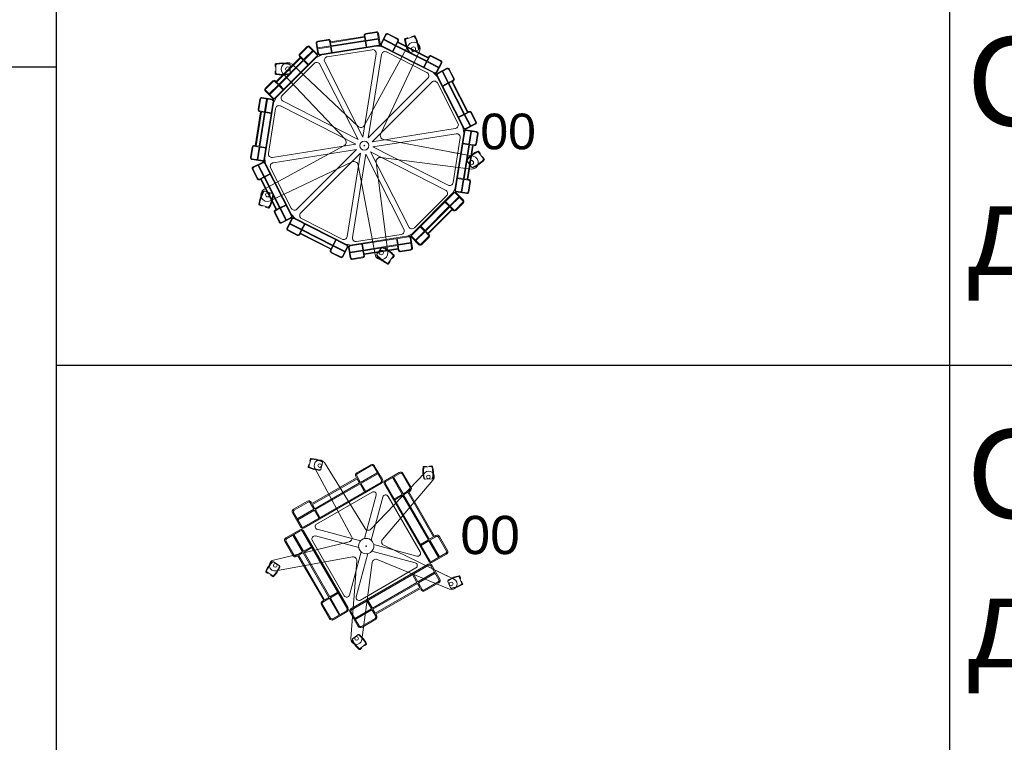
# Model space of a CAD drawing. Header units: millimetres. Extents: x -692150 to 2662533, y -92609 to 65084.
# Tile 27 of 256: x -66107 to -63351, y -53615 to -51593. Entities that reach past the tile are written whole.
import ezdxf

# ---------------------------------------------------------------- set-up
doc = ezdxf.new("R2010")
doc.units = ezdxf.units.MM
doc.layers.add('09_АР_Мебель', color=7, linetype='Continuous', lineweight=9, true_color=0x000000)
doc.layers.add('11_АР_Номер мебели', color=1, linetype='Continuous', lineweight=13, plot=False)
doc.styles.add('HVAC_AEP', font='arial.ttf')
doc.styles.get("Standard").update_dxf_attribs({"font": 'arial.ttf'})

# ---------------------------------------------------------------- blocks, each defined once
blk = doc.blocks.new('*T215')
at = {"color": 0, "linetype": 'ByBlock', "lineweight": -2, "transparency": 16777216}
for p, q in [((0, 0), (8500, 0)), ((0, 0), (0, -27939.3)), ((8500, 0), (8500, -27939.3)), ((0, -469.7), (8500, -469.7)), ((4500, -469.7), (4500, -27939.3)), ((0, -4969.7), (8500, -4969.7)), ((0, -9469.7), (8500, -9469.7)), ((0, -13269.7), (8500, -13269.7)), ((0, -16669.7), (8500, -16669.7)), ((0, -20469.7), (8500, -20469.7)), ((0, -24269.7), (8500, -24269.7)), ((0, -26370.4), (8500, -26370.4)), ((0, -27939.3), (8500, -27939.3))]:
    blk.add_line(p, q, dxfattribs=at)
at = {"color": 0, "lineweight": 15, "transparency": 16777216, "style": 'HVAC_AEP'}
for s, insert, char_height, width, attachment_point in [('{\\H0.83333x;\\C256;Готовые блоки (Барьеры, АРМ, Почтальоны)}', (4250, -234.8), 300, 8497, 5), ('{\\fCalibri|b0|i0|c204|p34;\\C256;Группа блоков 1200\\P\\PПо невозможности разместить стандартный барьер для приёма посылок, применить откидную столешницу для МГН}', (4550, -2719.7), 250, 3900, 4), ('{\\fCalibri|b0|i0|c204|p34;\\C256;Группа блоков 1400\\P\\PПо невозможности разместить стандартный барьер для приёма посылок, применить откидную столешницу для МГН}', (4550, -7219.7), 250, 3900, 4), ('{\\fCalibri|b0|i0|c204|p34;\\C256;Группа блоков \\P\\PПочта банк 1400}', (4550, -11369.7), 250, 3900, 4), ('{\\fCalibri|b0|i0|c204|p34;\\C256;Группа блоков \\P\\PПочта банк 1200}', (4550, -14969.7), 250, 3900, 4), ('{\\C256;ГРУППА МЕБЕЛИ ЦСУ (ЦЕНТР СОЦИАЛЬНЫХ УСЛУГ)\\P\\PЕсли не помещается в кабинете можно установить в клиентском зале }', (4550, -18569.7), 250, 3900, 4), ('{\\C256;ГРУППА МЕБЕЛИ ЦСУ (ЦЕНТР СОЦИАЛЬНЫХ УСЛУГ)\\P\\P\\fCalibri|b0|i0|c204|p34;Если нет места на стол 1400 ставим выноску на стол МГН 1200}', (4550, -22369.7), 250, 3900, 4), ('Группа блоков АРМ\\P^JНАЧ.ОПС^JСортировщик', (4550, -25320), 250, 3900, 4), ('{\\fCalibri|b0|i0|c204|p34;\\C256;Группа блоков \\P\\PПочтальоны}', (4550, -27154.9), 250, 3900, 4)]:
    blk.add_mtext(s, dxfattribs=dict(at, insert=insert, char_height=char_height, width=width, attachment_point=attachment_point))
blk = doc.blocks.new('*T217')
at = {"color": 0, "linetype": 'ByBlock', "lineweight": -2, "transparency": 16777216}
for p, q in [((0, 0), (6500, 0)), ((0, 0), (0, -14269.7)), ((6500, 0), (6500, -14269.7)), ((0, -469.7), (6500, -469.7)), ((2500, -469.7), (2500, -14269.7)), ((0, -1735.2), (6500, -1735.2)), ((0, -2985.2), (6500, -2985.2)), ((0, -4235.2), (6500, -4235.2)), ((0, -5485.2), (6500, -5485.2)), ((0, -6735.2), (6500, -6735.2)), ((0, -7985.2), (6500, -7985.2)), ((0, -9235.2), (6500, -9235.2)), ((0, -10335.2), (6500, -10335.2)), ((0, -11435.2), (6500, -11435.2)), ((0, -12535.2), (6500, -12535.2)), ((0, -14269.7), (6500, -14269.7))]:
    blk.add_line(p, q, dxfattribs=at)
at = {"color": 0, "lineweight": 15, "transparency": 16777216, "style": 'HVAC_AEP'}
for s, insert, char_height, width, attachment_point in [('Клиентский зал', (3250, -234.8), 300, 6497, 5), ('Стол для заполнения^Jдокументов/МГН', (2550, -1102.4), 250, 3900, 4), ('Стеллаж пристенный^J2250 х 665 х 500', (2550, -2360.2), 250, 3900, 4), ('Стеллаж пристенный^J2250 х 1000 х 500', (2550, -3610.2), 250, 3900, 4), ('Стеллаж островной^J1550 х 1000 х 1000', (2550, -4860.2), 250, 3900, 4), ('Стеллаж пристенный^Jугловой^J2250 х 1000 х 500', (2550, -6110.2), 250, 3900, 4), ('Стул для мест^Jожидания (голубой)', (2550, -7360.2), 250, 3900, 4), ('Рекламно^Jинформационный^Jстенд А3', (2550, -8610.2), 250, 3900, 4), ('Информационный^Jстенд А4', (2550, -9785.2), 250, 3900, 4), ('Стойка поворотная^Jдля ГЖП', (2550, -10885.2), 250, 3900, 4), ('Стойка поворотная^Jдля открыток', (2550, -11985.2), 250, 3900, 4), ('Банкомат', (2550, -13402.4), 250, 3900, 4)]:
    blk.add_mtext(s, dxfattribs=dict(at, insert=insert, char_height=char_height, width=width, attachment_point=attachment_point))
blk = doc.blocks.new('Стойка поворотная для ГЖП')
at = {"layer": '09_АР_Мебель', "lineweight": 0}
for p, q in [((-94.5, 290.1), (0.3, 305.1)), ((-94.2, 288.1), (0.6, 303.1)), ((-0.2, 308.1), (0.3, 305.1)), ((0.6, 303.1), (2, 294.3)), ((1.8, 308.4), (4, 294.6)), ((33.6, 318.5), (4, 313.8)), ((33.9, 316.5), (4.3, 311.8)), ((37.3, 314), (42, 284.4)), ((39.3, 314.3), (44, 284.7)), ((59.7, 311.1), (46.1, 284.4)), ((61.5, 310.2), (47.9, 283.5)), ((65.6, 311.5), (92.3, 297.9)), ((66.5, 313.3), (93.2, 299.7)), ((116.4, 298), (138.6, 305.3)), ((139.5, 307.7), (133.5, 305.7)), ((-160, 277.4), (-181.2, 256.2)), ((-158.6, 276), (-179.8, 254.8)), ((-154.4, 276), (-133.2, 254.8)), ((-153, 277.4), (-131.7, 256.2)), ((-134.5, 286.8), (-129.8, 257.2)), ((-132.5, 287.1), (-127.9, 257.5)), ((-130.4, 292.5), (-100.7, 297.2)), ((-130.4, 273.3), (-94.8, 278.9)), ((-130.1, 290.5), (-100.4, 295.2)), ((-130, 271.3), (-94.5, 276.9)), ((-124.4, 255), (39.5, 281)), ((-124.1, 253), (39.8, 279)), ((-97, 292.7), (-94.8, 278.9)), ((-95, 293.1), (-94.5, 290.1)), ((-94.5, 276.9), (-91.8, 260.2)), ((-94.2, 288.1), (-92.8, 279.2)), ((-92.8, 279.2), (2, 294.3)), ((-92.5, 277.3), (2.3, 292.3)), ((-92.5, 277.3), (-89.9, 260.5)), ((122.6, 280.2), (0.5, 57)), ((2.3, 292.3), (5, 275.5)), ((4, 294.6), (39.5, 300.2)), ((4.3, 292.6), (39.8, 298.2)), ((4.3, 292.6), (6.9, 275.8)), ((36.5, 278.5), (51.3, 276.1)), ((48.3, 277.6), (196.2, 202.3)), ((49.2, 279.4), (197.1, 204.1)), ((54.3, 295.9), (86.3, 279.6)), ((55.2, 297.7), (87.3, 281.4)), ((86.3, 279.6), (78.6, 264.4)), ((88.1, 278.7), (80.4, 263.5)), ((93.6, 293.8), (87.3, 281.4)), ((88.1, 278.7), (173.7, 235.1)), ((93.1, 288.5), (89, 280.5)), ((89, 280.5), (174.6, 236.9)), ((93.1, 288.5), (178.7, 244.9)), ((95.4, 292.9), (94, 290.3)), ((94, 290.3), (179.6, 246.7)), ((114.1, 299.4), (120.2, 301.4)), ((-250.5, 133.2), (-133.2, 250.5)), ((-249.1, 131.7), (-131.7, 249.1)), ((-181.2, 249.1), (-179.1, 247)), ((-179.8, 250.5), (-169.9, 240.6)), ((-169.9, 240.6), (-144.5, 266.1)), ((-168.5, 239.2), (-143.1, 264.7)), ((-134.1, 246.7), (-120.8, 253.5)), ((-103.6, 248.7), (21.7, 268.5)), ((-3.8, 24), (33.1, 257.1)), ((11, 21.6), (47.9, 254.7)), ((45.8, 33.9), (154.7, 263.9)), ((62.4, 262.1), (175.4, 204.5)), ((126.9, 261.5), (126.5, 261.4)), ((150.2, 267), (129.4, 260.2)), ((151.5, 269.5), (151.9, 269.6)), ((182.7, 248.4), (176.4, 236)), ((180.9, 249.4), (179.6, 246.7)), ((213.5, 236.1), (186.7, 249.8)), ((214.4, 237.9), (187.7, 251.5)), ((-249.5, 227.8), (-249.5, 221.4)), ((-247.5, 202.8), (-247.5, 226.1)), ((-247, 179.1), (-179.1, 247)), ((-245.6, 177.7), (-177.7, 245.6)), ((-239.2, 171.3), (-171.3, 239.2)), ((-237.8, 169.9), (-169.9, 237.8)), ((-230, 140.3), (-140.3, 230)), ((-209.5, 227.4), (-209.5, 227.8)), ((-207.5, 225.4), (-207.5, 203.5)), ((-18.1, 54), (-202.2, 227.5)), ((-177.7, 245.6), (-171.3, 239.2)), ((-169.9, 237.8), (-157.9, 225.8)), ((-168.5, 239.2), (-156.5, 227.2)), ((-17.2, 17.2), (-124.3, 227.4)), ((-3.8, 24), (-110.9, 234.3)), ((173.7, 235.1), (165.9, 220)), ((175.4, 234.2), (167.7, 219)), ((178.7, 244.9), (174.6, 236.9)), ((175.4, 234.2), (207.5, 217.8)), ((176.4, 236), (208.4, 219.6)), ((214.8, 232.1), (201.2, 205.4)), ((216.6, 231.2), (202.9, 204.5)), ((-249.5, 201.1), (-249.5, 207.4)), ((-227.6, 202.1), (-54, 18.1)), ((-209.5, 201.5), (-209.5, 201.1)), ((193.2, 203.8), (203.8, 193.2)), ((202.3, 196.2), (277.6, 48.3)), ((204.1, 197.1), (279.4, 49.2)), ((231.2, 216.6), (204.5, 202.9)), ((232.1, 214.8), (205.4, 201.2)), ((217.8, 207.5), (234.2, 175.4)), ((219.6, 208.4), (236, 176.4)), ((236.1, 213.5), (249.8, 186.7)), ((237.9, 214.4), (251.5, 187.7)), ((-277.4, 160), (-256.2, 181.2)), ((-276, 158.6), (-254.8, 179.8)), ((-266.1, 144.5), (-240.6, 169.9)), ((-264.7, 143.1), (-239.2, 168.5)), ((-250.5, 179.8), (-240.6, 169.9)), ((-249.1, 181.2), (-247, 179.1)), ((-245.6, 177.7), (-239.2, 171.3)), ((-239.2, 168.5), (-227.2, 156.5)), ((-237.8, 169.9), (-225.8, 157.9)), ((11, 21.6), (177.9, 188.5)), ((21.6, 11), (188.5, 177.9)), ((204.5, 175.4), (262.1, 62.4)), ((234.2, 175.4), (219, 167.7)), ((235.1, 173.7), (220, 165.9)), ((235.1, 173.7), (278.7, 88.1)), ((248.4, 182.7), (236, 176.4)), ((244.9, 178.7), (236.9, 174.6)), ((236.9, 174.6), (280.5, 89)), ((244.9, 178.7), (288.5, 93.1)), ((249.4, 180.9), (246.7, 179.6)), ((246.7, 179.6), (290.3, 94)), ((-277.4, 153), (-256.2, 131.7)), ((-276, 154.4), (-254.8, 133.2)), ((-292.5, 130.4), (-297.2, 100.7)), ((-290.5, 130.1), (-295.2, 100.4)), ((-287.1, 132.5), (-257.5, 127.9)), ((-286.8, 134.5), (-257.2, 129.8)), ((-255, 124.4), (-281, -39.5)), ((-253, 124.1), (-279, -39.8)), ((-273.3, 130.4), (-278.9, 94.8)), ((-271.3, 130), (-276.9, 94.5)), ((-246.7, 134.1), (-253.5, 120.8)), ((-24, 3.8), (-234.3, 110.9)), ((-17.2, 17.2), (-227.4, 124.3)), ((-290.1, 94.5), (-305.1, -0.3)), ((-288.1, 94.2), (-303.1, -0.6)), ((-279.2, 92.8), (-294.3, -2)), ((-293.1, 95), (-290.1, 94.5)), ((-292.7, 97), (-278.9, 94.8)), ((-277.3, 92.5), (-292.3, -2.3)), ((-288.1, 94.2), (-279.2, 92.8)), ((-277.3, 92.5), (-260.5, 89.9)), ((-276.9, 94.5), (-260.2, 91.8)), ((-248.7, 103.6), (-268.5, -21.7)), ((278.7, 88.1), (263.5, 80.4)), ((279.6, 86.3), (264.4, 78.6)), ((279.6, 86.3), (295.9, 54.3)), ((288.5, 93.1), (280.5, 89)), ((293.8, 93.6), (281.4, 87.3)), ((281.4, 87.3), (297.7, 55.2)), ((292.9, 95.4), (290.3, 94)), ((311.5, 65.6), (297.9, 92.3)), ((313.3, 66.5), (299.7, 93.2)), ((310.2, 61.5), (283.5, 47.9)), ((311.1, 59.7), (284.4, 46.1)), ((21.6, 11), (254.7, 47.9)), ((24, -3.8), (257.1, 33.1)), ((253, -124.1), (279, 39.8)), ((255, -124.4), (281, 39.5)), ((278.5, 36.5), (276.1, 51.3)), ((314, 37.3), (284.4, 42)), ((314.3, 39.3), (284.7, 44)), ((292.6, 4.3), (298.2, 39.8)), ((294.6, 4), (300.2, 39.5)), ((316.5, 33.9), (311.8, 4.3)), ((318.5, 33.6), (313.8, 4)), ((-308.1, 0.2), (-305.1, -0.3)), ((-24, 3.8), (-257.1, -33.1)), ((304.4, -30), (54.4, 17.1)), ((248.7, -103.6), (268.5, 21.7)), ((292.3, 2.3), (275.5, 5)), ((292.6, 4.3), (275.8, 6.9)), ((277.3, -92.5), (292.3, 2.3)), ((279.2, -92.8), (294.3, 2)), ((288.1, -94.2), (303.1, 0.6)), ((290.1, -94.5), (305.1, 0.3)), ((303.1, 0.6), (294.3, 2)), ((308.4, 1.8), (294.6, 4)), ((308.1, -0.2), (305.1, 0.3)), ((-318.5, -33.6), (-313.8, -4)), ((-316.5, -33.9), (-311.8, -4.3)), ((-308.4, -1.8), (-294.6, -4)), ((-303.1, -0.6), (-294.3, -2)), ((-294.6, -4), (-300.2, -39.5)), ((-292.6, -4.3), (-298.2, -39.8)), ((-292.6, -4.3), (-275.8, -6.9)), ((-292.3, -2.3), (-275.5, -5)), ((-57, -0.5), (-280, -122.4)), ((-21.6, -11), (-254.7, -47.9)), ((-21.6, -11), (-188.5, -177.9)), ((-11, -21.6), (-177.9, -188.5)), ((-11, -21.6), (-47.9, -254.7)), ((3.8, -24), (-33.1, -257.1)), ((3.8, -24), (110.9, -234.3)), ((17.2, -17.2), (227.4, -124.3)), ((17.2, -17.2), (124.3, -227.4)), ((24, -3.8), (234.3, -110.9)), ((242.3, -18.3), (304.4, -30)), ((319.4, -18.6), (333.1, -37.4)), ((320, -16), (323.8, -21.2)), ((-314.3, -39.3), (-284.7, -44)), ((-314, -37.3), (-284.4, -42)), ((-311.1, -59.7), (-284.4, -46.1)), ((-310.2, -61.5), (-283.5, -47.9)), ((-295.9, -54.3), (-279.6, -86.3)), ((-279.4, -49.2), (-204.1, -197.1)), ((-278.5, -36.5), (-276.1, -51.3)), ((-277.6, -48.3), (-202.3, -196.2)), ((-263.7, -154.5), (-33.9, -45.8)), ((-17.1, -54.4), (30, -304.4)), ((65.5, -298.8), (33.1, -46.4)), ((46.4, -33.1), (298.8, -65.5)), ((300.3, -60.3), (287.5, -42.7)), ((287.9, -39.9), (287.7, -39.5)), ((335.7, -37.6), (332, -32.5)), ((-313.3, -66.5), (-299.7, -93.2)), ((-311.5, -65.6), (-297.9, -92.3)), ((-297.7, -55.2), (-281.4, -87.3)), ((-279.6, -86.3), (-264.4, -78.6)), ((-278.7, -88.1), (-263.5, -80.4)), ((-262.1, -62.4), (-204.5, -175.4)), ((303.1, -60.8), (303.4, -61.1)), ((-293.8, -93.6), (-281.4, -87.3)), ((-292.9, -95.4), (-290.3, -94)), ((-290.3, -94), (-246.7, -179.6)), ((-288.5, -93.1), (-280.5, -89)), ((-288.5, -93.1), (-244.9, -178.7)), ((-280.5, -89), (-236.9, -174.6)), ((-278.7, -88.1), (-235.1, -173.7)), ((276.9, -94.5), (260.2, -91.8)), ((277.3, -92.5), (260.5, -89.9)), ((271.3, -130), (276.9, -94.5)), ((273.3, -130.4), (278.9, -94.8)), ((292.7, -97), (278.9, -94.8)), ((288.1, -94.2), (279.2, -92.8)), ((293.1, -95), (290.1, -94.5)), ((290.5, -130.1), (295.2, -100.4)), ((292.5, -130.4), (297.2, -100.7)), ((-281, -129), (-281.4, -128.9)), ((-278.4, -127.7), (-257.7, -134.5)), ((-256.4, -137), (-256, -137.1)), ((131.7, -249.1), (249.1, -131.7)), ((133.2, -250.5), (250.5, -133.2)), ((246.7, -134.1), (253.5, -120.8)), ((276, -154.4), (254.8, -133.2)), ((277.4, -153), (256.2, -131.7)), ((286.8, -134.5), (257.2, -129.8)), ((287.1, -132.5), (257.5, -127.9)), ((140.3, -230), (230, -140.3)), ((237.8, -169.9), (225.8, -157.9)), ((239.2, -168.5), (227.2, -156.5)), ((239.2, -168.5), (264.7, -143.1)), ((240.6, -169.9), (266.1, -144.5)), ((276, -158.6), (254.8, -179.8)), ((277.4, -160), (256.2, -181.2)), ((-293.7, -166.9), (-287.7, -168.9)), ((-269.3, -172.7), (-291.5, -165.5)), ((-268.3, -175.1), (-274.4, -173.2)), ((-237.9, -214.4), (-251.5, -187.7)), ((-236.1, -213.5), (-249.8, -186.7)), ((-249.4, -180.9), (-246.7, -179.6)), ((-248.4, -182.7), (-236, -176.4)), ((-244.9, -178.7), (-236.9, -174.6)), ((-236, -176.4), (-219.6, -208.4)), ((-235.1, -173.7), (-220, -165.9)), ((-234.2, -175.4), (-219, -167.7)), ((-234.2, -175.4), (-217.8, -207.5)), ((169.9, -237.8), (237.8, -169.9)), ((171.3, -239.2), (239.2, -171.3)), ((177.7, -245.6), (245.6, -177.7)), ((179.1, -247), (247, -179.1)), ((245.6, -177.7), (239.2, -171.3)), ((250.5, -179.8), (240.6, -169.9)), ((249.1, -181.2), (247, -179.1)), ((-232.1, -214.8), (-205.4, -201.2)), ((-231.2, -216.6), (-204.5, -202.9)), ((-216.6, -231.2), (-202.9, -204.5)), ((-214.8, -232.1), (-201.2, -205.4)), ((-208.4, -219.6), (-176.4, -236)), ((-207.5, -217.8), (-175.4, -234.2)), ((-203.8, -193.2), (-193.2, -203.8)), ((-197.1, -204.1), (-49.2, -279.4)), ((-196.2, -202.3), (-48.3, -277.6)), ((-175.4, -204.5), (-62.4, -262.1)), ((-175.4, -234.2), (-167.7, -219)), ((-173.7, -235.1), (-165.9, -220)), ((-214.4, -237.9), (-187.7, -251.5)), ((-213.5, -236.1), (-186.7, -249.8)), ((-182.7, -248.4), (-176.4, -236)), ((-180.9, -249.4), (-179.6, -246.7)), ((-179.6, -246.7), (-94, -290.3)), ((-178.7, -244.9), (-174.6, -236.9)), ((-178.7, -244.9), (-93.1, -288.5)), ((-174.6, -236.9), (-89, -280.5)), ((-173.7, -235.1), (-88.1, -278.7)), ((134.1, -246.7), (120.8, -253.5)), ((143.1, -264.7), (168.5, -239.2)), ((144.5, -266.1), (169.9, -240.6)), ((168.5, -239.2), (156.5, -227.2)), ((169.9, -237.8), (157.9, -225.8)), ((179.8, -250.5), (169.9, -240.6)), ((177.7, -245.6), (171.3, -239.2)), ((181.2, -249.1), (179.1, -247)), ((-88.1, -278.7), (-80.4, -263.5)), ((-86.3, -279.6), (-78.6, -264.4)), ((124.1, -253), (-39.8, -279)), ((124.4, -255), (-39.5, -281)), ((103.6, -248.7), (-21.7, -268.5)), ((-2.3, -292.3), (-5, -275.5)), ((92.5, -277.3), (89.9, -260.5)), ((94.5, -276.9), (91.8, -260.2)), ((130, -271.3), (94.5, -276.9)), ((130.4, -273.3), (94.8, -278.9)), ((132.5, -287.1), (127.9, -257.5)), ((134.5, -286.8), (129.8, -257.2)), ((153, -277.4), (131.7, -256.2)), ((154.4, -276), (133.2, -254.8)), ((158.6, -276), (179.8, -254.8)), ((160, -277.4), (181.2, -256.2)), ((-95.4, -292.9), (-94, -290.3)), ((-93.6, -293.8), (-87.3, -281.4)), ((-66.5, -313.3), (-93.2, -299.7)), ((-93.1, -288.5), (-89, -280.5)), ((-65.6, -311.5), (-92.3, -297.9)), ((-87.3, -281.4), (-55.2, -297.7)), ((-86.3, -279.6), (-54.3, -295.9)), ((-61.5, -310.2), (-47.9, -283.5)), ((-59.7, -311.1), (-46.1, -284.4)), ((-36.5, -278.5), (-51.3, -276.1)), ((-39.3, -314.3), (-44, -284.7)), ((-37.3, -314), (-42, -284.4)), ((-4.3, -292.6), (-39.8, -298.2)), ((-4, -294.6), (-39.5, -300.2)), ((-4.3, -292.6), (-6.9, -275.8)), ((-1.8, -308.4), (-4, -294.6)), ((92.5, -277.3), (-2.3, -292.3)), ((92.8, -279.2), (-2, -294.3)), ((-0.6, -303.1), (-2, -294.3)), ((94.2, -288.1), (-0.6, -303.1)), ((94.5, -290.1), (-0.3, -305.1)), ((35.4, -304.3), (48.2, -286.6)), ((51.1, -286.1), (51.3, -285.8)), ((94.2, -288.1), (92.8, -279.2)), ((95, -293.1), (94.5, -290.1)), ((97, -292.7), (94.8, -278.9)), ((130.1, -290.5), (100.4, -295.2)), ((130.4, -292.5), (100.7, -297.2)), ((-33.9, -316.5), (-4.3, -311.8)), ((-33.6, -318.5), (-4, -313.8)), ((0.2, -308.1), (-0.3, -305.1)), ((35.8, -307.1), (35.6, -307.4)), ((81, -309.5), (67.3, -328.4)), ((68, -330.9), (71.7, -325.8)), ((83.7, -309.3), (79.9, -314.5))]:
    blk.add_line(p, q, dxfattribs=at)
for centre, radius in [((137.7, 270.3), 6), ((-214.5, 214.4), 6), ((0, 0), 12.8), ((0, 0), 12.8), ((0, 0), 1), ((299.6, -47.4), 6), ((-270.2, -137.7), 6), ((47.5, -299.6), 6)]:
    blk.add_circle(centre, radius, dxfattribs=at)
for centre, radius, start, end in [((4.7, 308.9), 5, 99, 189), ((4.7, 308.9), 3, 99, 189), ((34.4, 313.6), 5, 9, 99), ((34.4, 313.6), 3, 9, 99), ((64.2, 308.8), 5, 63, 153), ((64.2, 308.8), 3, 63, 153), ((134.1, 303.8), 2, 108, 198), ((139.2, 303.4), 2, 27.4942, 108), ((140.2, 305.8), 2, 28.4757, 108), ((53.1, 258.6), 99, 6.1011, 27.4942), ((53.1, 258.6), 101, 7.5243, 28.4757), ((-156.5, 273.9), 5, 45, 135), ((-156.5, 273.9), 3, 45, 135), ((-129.6, 287.6), 5, 99, 189), ((-129.6, 287.6), 3, 99, 189), ((-100, 292.3), 5, 9, 99), ((-100, 292.3), 3, 9, 99), ((39.1, 283.9), 3, 279, 9), ((39.1, 283.9), 5, 279, 9), ((50.6, 282.1), 5, 153, 243), ((50.6, 282.1), 3, 153, 243), ((90.9, 295.2), 3, 333, 63), ((90.9, 295.2), 5, 333, 63), ((114.8, 297.5), 2, 108, 187.5243), ((212.9, 310.5), 101, 187.5243, 208.4757), ((117, 296.1), 2, 108, 188.5058), ((212.9, 310.5), 99, 188.5058, 209.8989), ((120.8, 299.5), 2, 18, 108), ((138.4, 271.6), 18, 334.6681, 151.3319), ((-177.7, 252.7), 5, 135, 225), ((-177.7, 252.7), 3, 135, 225), ((-135.3, 252.7), 3, 315, 45), ((-135.3, 252.7), 5, 315, 45), ((-124.9, 258), 5, 189, 279), ((-124.9, 258), 3, 189, 279), ((-102, 238.8), 10, 99, 207), ((23.2, 258.6), 10, 351, 99), ((57.8, 253.2), 10, 63, 171), ((125.9, 263.3), 2, 208.4757, 288), ((128.8, 262.1), 2, 209.8989, 288), ((149.6, 268.9), 2, 288, 6.1011), ((151.3, 271.5), 2, 288, 7.5243), ((185.4, 247.1), 5, 63, 153), ((185.4, 247.1), 3, 63, 153), ((-247.5, 227.8), 2, 100.4757, 180), ((-247.5, 221.4), 2, 180, 270), ((-229.5, 130.4), 101, 79.5243, 100.4757), ((-245.5, 226.1), 2, 99.4942, 180), ((-229.5, 130.4), 99, 78.1011, 99.4942), ((-214.5, 214.4), 18, 46.6883, 223.3319), ((-211.5, 227.8), 2, 360, 79.5243), ((-209.5, 225.4), 2, 360, 78.1011), ((-133.2, 222.9), 10, 27, 135), ((212.1, 233.5), 3, 333, 63), ((212.1, 233.5), 5, 333, 63), ((-247.5, 207.4), 2, 90, 180), ((-247.5, 201.1), 2, 180, 259.5243), ((-229.5, 298.4), 101, 259.5243, 280.4757), ((-245.5, 202.8), 2, 180, 260.5058), ((-229.5, 298.4), 99, 260.5058, 281.8989), ((-211.5, 201.1), 2, 280.4757, 360), ((-209.5, 203.5), 2, 281.8989, 360), ((170.8, 195.6), 10, 315, 63), ((198.5, 206.7), 5, 243, 333), ((198.5, 206.7), 3, 243, 333), ((206.7, 198.5), 5, 117, 207), ((206.7, 198.5), 3, 117, 207), ((233.5, 212.1), 5, 27, 117), ((233.5, 212.1), 3, 27, 117), ((-252.7, 177.7), 5, 45, 135), ((-252.7, 177.7), 3, 45, 135), ((195.6, 170.8), 10, 27, 135), ((247.1, 185.4), 3, 297, 27), ((247.1, 185.4), 5, 297, 27), ((-273.9, 156.5), 5, 135, 225), ((-273.9, 156.5), 3, 135, 225), ((-222.9, 133.2), 10, 135, 243), ((-287.6, 129.6), 5, 81, 171), ((-287.6, 129.6), 3, 81, 171), ((-258, 124.9), 3, 351, 81), ((-258, 124.9), 5, 351, 81), ((-252.7, 135.3), 5, 225, 315), ((-252.7, 135.3), 3, 225, 315), ((-238.8, 102), 10, 63, 171), ((-292.3, 100), 5, 171, 261), ((-292.3, 100), 3, 171, 261), ((295.2, 90.9), 5, 27, 117), ((295.2, 90.9), 3, 27, 117), ((-9.9, 62.7), 11.9, 226.6681, 331.3319), ((253.2, 57.8), 10, 279, 27), ((308.8, 64.2), 3, 297, 27), ((308.8, 64.2), 5, 297, 27), ((56.6, 28.8), 11.9, 154.6681, 259.3319), ((258.6, 23.2), 10, 351, 99), ((282.1, 50.6), 5, 207, 297), ((283.9, 39.1), 5, 81, 171), ((282.1, 50.6), 3, 207, 297), ((283.9, 39.1), 3, 81, 171), ((313.6, 34.4), 3, 351, 81), ((313.6, 34.4), 5, 351, 81), ((-308.9, -4.7), 5, 81, 171), ((-62.7, 9.9), 11.9, 298.6499, 43.3319), ((308.9, 4.7), 5, 261, 351), ((308.9, 4.7), 3, 261, 351), ((-308.9, -4.7), 3, 81, 171), ((-258.6, -23.2), 10, 171, 279), ((361.1, -106.5), 99, 116.5058, 137.8989), ((361.1, -106.5), 101, 115.5243, 136.4757), ((317.8, -19.7), 2, 36, 116.5058), ((318.4, -17.2), 2, 36, 115.5243), ((322.2, -22.3), 2, 306, 36), ((-313.6, -34.4), 5, 171, 261), ((-313.6, -34.4), 3, 171, 261), ((-283.9, -39.1), 5, 261, 351), ((-283.9, -39.1), 3, 261, 351), ((-282.1, -50.6), 5, 27, 117), ((-282.1, -50.6), 3, 27, 117), ((-253.2, -57.8), 10, 99, 207), ((-28.8, -56.6), 11.9, 10.6681, 115.3101), ((44.9, -44.9), 11.9, 82.6681, 187.3319), ((289.1, -41.5), 2, 137.8989, 216), ((289.3, -38.4), 2, 136.4757, 216), ((301.1, -47.7), 18, 262.6681, 79.3319), ((262.3, 29.4), 99, 294.1011, 315.4942), ((262.3, 29.4), 101, 295.5243, 316.4757), ((330.4, -33.7), 2, 36, 126), ((331.5, -38.6), 2, 315.4942, 36), ((334.1, -38.8), 2, 316.4757, 36), ((-308.8, -64.2), 5, 117, 207), ((-308.8, -64.2), 3, 117, 207), ((301.9, -59.2), 2, 216, 294.1011), ((305, -60), 2, 216, 295.5243), ((-295.2, -90.9), 5, 207, 297), ((-295.2, -90.9), 3, 207, 297), ((238.8, -102), 10, 243, 351), ((292.3, -100), 3, 351, 81), ((292.3, -100), 5, 351, 81), ((-195, -178), 101, 151.5243, 172.4757), ((-195, -178), 99, 150.1011, 171.4942), ((-271.4, -138.2), 18, 118.6499, 295.3101), ((-282, -130.8), 2, 72, 151.5243), ((-279.1, -129.6), 2, 72, 150.1011), ((-354.7, -126), 99, 332.5058, 353.8989), ((-258.3, -136.4), 2, 353.8989, 72), ((-256.6, -139), 2, 352.4757, 72), ((222.9, -133.2), 10, 315, 63), ((252.7, -135.3), 5, 45, 135), ((252.7, -135.3), 3, 45, 135), ((258, -124.9), 5, 171, 261), ((258, -124.9), 3, 171, 261), ((287.6, -129.6), 5, 261, 351), ((287.6, -129.6), 3, 261, 351), ((-293.1, -165), 2, 172.4757, 252), ((-290.9, -163.6), 2, 171.4942, 252), ((-354.7, -126), 101, 331.5243, 352.4757), ((273.9, -156.5), 3, 315, 45), ((273.9, -156.5), 5, 315, 45), ((-287.1, -167), 2, 252, 342), ((-273.8, -171.3), 2, 162, 252), ((-268.7, -170.8), 2, 252, 332.5058), ((-267.7, -173.2), 2, 252, 331.5243), ((-247.1, -185.4), 5, 117, 207), ((-247.1, -185.4), 3, 117, 207), ((-195.6, -170.8), 10, 207, 315), ((-170.8, -195.6), 10, 135, 243), ((252.7, -177.7), 5, 225, 315), ((252.7, -177.7), 3, 225, 315), ((-233.5, -212.1), 5, 207, 297), ((-233.5, -212.1), 3, 207, 297), ((-206.7, -198.5), 3, 297, 27), ((-206.7, -198.5), 5, 297, 27), ((-198.5, -206.7), 5, 63, 153), ((-198.5, -206.7), 3, 63, 153), ((-212.1, -233.5), 5, 153, 243), ((-212.1, -233.5), 3, 153, 243), ((102, -238.8), 10, 279, 27), ((133.2, -222.9), 10, 207, 315), ((-185.4, -247.1), 5, 243, 333), ((-185.4, -247.1), 3, 243, 333), ((-57.8, -253.2), 10, 243, 351), ((-23.2, -258.6), 10, 171, 279), ((124.9, -258), 5, 9, 99), ((124.9, -258), 3, 9, 99), ((135.3, -252.7), 5, 135, 225), ((135.3, -252.7), 3, 135, 225), ((177.7, -252.7), 3, 315, 45), ((177.7, -252.7), 5, 315, 45), ((-90.9, -295.2), 5, 153, 243), ((-90.9, -295.2), 3, 153, 243), ((-50.6, -282.1), 3, 333, 63), ((-50.6, -282.1), 5, 333, 63), ((-39.1, -283.9), 5, 99, 189), ((-39.1, -283.9), 3, 99, 189), ((47.7, -301.1), 18, 190.6681, 7.3319), ((49.9, -287.8), 2, 65.8989, 144), ((10.3, -376.3), 99, 44.5058, 65.8989), ((52.9, -287), 2, 64.4757, 144), ((10.3, -376.3), 101, 43.5243, 64.4757), ((100, -292.3), 5, 189, 279), ((100, -292.3), 3, 189, 279), ((129.6, -287.6), 3, 279, 9), ((129.6, -287.6), 5, 279, 9), ((156.5, -273.9), 5, 225, 315), ((156.5, -273.9), 3, 225, 315), ((-64.2, -308.8), 5, 243, 333), ((-64.2, -308.8), 3, 243, 333), ((-34.4, -313.6), 5, 189, 279), ((-34.4, -313.6), 3, 189, 279), ((-4.7, -308.9), 3, 279, 9), ((-4.7, -308.9), 5, 279, 9), ((37, -305.5), 2, 144, 222.1011), ((37.2, -308.6), 2, 144, 223.5243), ((109, -240.4), 99, 222.1011, 243.4942), ((109, -240.4), 101, 223.5243, 244.4757), ((65.7, -327.2), 2, 243.4942, 324), ((70.1, -324.6), 2, 324, 54), ((78.3, -313.3), 2, 234, 324), ((79.4, -308.3), 2, 324, 44.5058), ((82, -308.2), 2, 324, 43.5243), ((66.3, -329.8), 2, 244.4757, 324)]:
    blk.add_arc(centre, radius, start, end, dxfattribs=at)
blk.add_point((0, 0), dxfattribs=at)
at = {"flags": 1}
for tag, p in [('КОД_ОБОРУДОВАНИЯ', (213.3, 358.4)), ('ДОП_ИНФОРМАЦИЯ', (213.3, 306.2)), ('ДОГОВОР', (300, 250))]:
    blk.add_attdef(tag, p, '', height=25, dxfattribs=at)
at = {"layer": '11_АР_Номер мебели', "flags": 4}
blk.add_attdef('Номер', (324.8, -10.3), '', height=100, dxfattribs=at)
blk = doc.blocks.new('Стойка поворотная для открыток')
at = {"layer": '09_АР_Мебель', "lineweight": 0}
for p, q in [((-151.2, 207), (-149.8, 212)), ((-149.3, 207.9), (-144.4, 226)), ((-145.6, 227.7), (-146.9, 222.8)), ((-113.7, 217.1), (-118.2, 200.2)), ((-114.8, 219.1), (-114.7, 219.4)), ((-2.8, 45.5), (-109.1, 217.7)), ((11.7, 212.2), (-24.7, 191.2)), ((13.1, 209.8), (-23.3, 188.8)), ((18.8, 208.2), (39.8, 171.9)), ((21.2, 209.6), (42.2, 173.3)), ((150.2, 207.7), (155.3, 208)), ((151.6, 206.2), (170.3, 207.2)), ((171.5, 208.9), (166.5, 208.6)), ((-134, 203.3), (-38, 25.2)), ((-120.2, 199.1), (-120.3, 198.8)), ((-27.3, 181.6), (-25.2, 178)), ((-24.8, 183), (-15, 166.1)), ((-15, 166.1), (28.6, 191.3)), ((-13.6, 163.6), (30, 188.8)), ((152.8, 191.2), (12.2, 43.9)), ((86.4, 192.2), (50.1, 171.2)), ((87.8, 189.7), (51.5, 168.7)), ((96.1, 136.3), (70.9, 179.9)), ((93.6, 188.2), (114.6, 151.8)), ((96, 189.6), (117, 153.2)), ((-163, 49.9), (38.3, 166.1)), ((-161.6, 47.5), (39.7, 163.7)), ((-141.6, 110.8), (-25.2, 178)), ((-140.2, 108.4), (-23.8, 175.6)), ((-133.9, 97.5), (-17.5, 164.7)), ((-132.5, 95), (-16.1, 162.2)), ((-23.8, 175.6), (-17.5, 164.7)), ((-16.1, 162.2), (-4.2, 141.6)), ((-13.6, 163.6), (-1.7, 143)), ((42.4, 16.7), (174.2, 171.9)), ((42.9, 167.9), (46.8, 166.9)), ((163.7, -39.7), (47.5, 161.6)), ((166.1, -38.3), (49.9, 163)), ((93.6, 134.9), (68.4, 178.5)), ((152.2, 175.8), (151.9, 175.8)), ((171.3, 175.2), (153.9, 174.3)), ((172.9, 176.9), (173.2, 176.9)), ((-129.6, 57.3), (15.2, 140.9)), ((26.2, 132.5), (-4.1, 19.6)), ((140.9, -15.2), (57.3, 129.6)), ((93.6, 134.9), (73, 123)), ((95, 132.5), (74.4, 120.6)), ((162.2, 16.1), (95, 132.5)), ((113, 146.1), (96.1, 136.3)), ((108.4, 140.2), (97.5, 133.9)), ((164.7, 17.5), (97.5, 133.9)), ((175.6, 23.8), (108.4, 140.2)), ((114.4, 143.7), (110.8, 141.6)), ((178, 25.2), (110.8, 141.6)), ((-189.6, 96), (-153.2, 117)), ((-188.2, 93.6), (-151.8, 114.6)), ((-146.1, 113), (-136.3, 96.1)), ((-143.7, 114.4), (-141.6, 110.8)), ((-140.2, 108.4), (-133.9, 97.5)), ((13.3, 14.9), (43.6, 127.8)), ((-192.2, 86.4), (-171.2, 50.1)), ((-189.7, 87.8), (-168.7, 51.5)), ((-179.9, 70.9), (-136.3, 96.1)), ((-178.5, 68.4), (-134.9, 93.6)), ((-134.9, 93.6), (-123, 73)), ((-132.5, 95), (-120.6, 74.4)), ((-209.6, 21.2), (-173.3, 42.2)), ((-208.2, 18.8), (-171.9, 39.8)), ((-166.1, -15), (-191.3, 28.6)), ((-163.6, -13.6), (-188.8, 30)), ((-166.9, 46.8), (-167.9, 42.9)), ((-49.9, -163), (-166.1, 38.3)), ((-47.5, -161.6), (-163.7, 39.7)), ((-19.6, -4.1), (-132.5, 26.2)), ((-127.8, 43.6), (-14.9, 13.3)), ((181.6, 27.3), (178, 25.2)), ((-44.2, 11.4), (-241.7, -36.6)), ((-212.2, 11.7), (-191.2, -24.7)), ((-209.8, 13.1), (-188.8, -23.3)), ((-57.3, -129.6), (-140.9, 15.2)), ((19.6, 4.1), (132.5, -26.2)), ((229, -86.2), (45.6, 2)), ((162.2, 16.1), (141.6, 4.2)), ((163.6, 13.6), (143, 1.7)), ((188.8, -30), (163.6, 13.6)), ((175.6, 23.8), (164.7, 17.5)), ((183, 24.8), (166.1, 15)), ((191.3, -28.6), (166.1, 15)), ((209.8, -13.1), (188.8, 23.3)), ((212.2, -11.7), (191.2, 24.7)), ((-183, -24.8), (-166.1, -15)), ((-181.6, -27.3), (-178, -25.2)), ((-110.8, -141.6), (-178, -25.2)), ((-175.6, -23.8), (-164.7, -17.5)), ((-108.4, -140.2), (-175.6, -23.8)), ((-97.5, -133.9), (-164.7, -17.5)), ((-163.6, -13.6), (-143, -1.7)), ((-162.2, -16.1), (-141.6, -4.2)), ((-95, -132.5), (-162.2, -16.1)), ((-13.3, -14.9), (-43.6, -127.8)), ((-26.2, -132.5), (4.1, -19.6)), ((127.8, -43.6), (14.9, -13.3)), ((208.2, -18.8), (171.9, -39.8)), ((209.6, -21.2), (173.3, -42.2)), ((-243.8, -41.5), (-244.1, -41.3)), ((-241.6, -41), (-227, -50.5)), ((-235.8, -64.8), (-35.7, -28.4)), ((-24.5, -38.5), (-39.8, -241.4)), ((-39.7, -163.7), (161.6, -47.5)), ((-38.3, -166.1), (163, -49.9)), ((-11.2, -244.4), (15.9, -42.7)), ((29, -35.2), (217.3, -112.5)), ((167.9, -42.9), (166.9, -46.8)), ((192.2, -86.4), (171.2, -50.1)), ((-261.5, -68.1), (-257.3, -70.9)), ((-243.9, -77.7), (-259.5, -67.5)), ((-243.6, -79.8), (-247.9, -77)), ((-226.5, -52.8), (-226.2, -52.9)), ((-15.2, -140.9), (129.6, -57.3)), ((132.5, -95), (120.6, -74.4)), ((134.9, -93.6), (123, -73)), ((134.9, -93.6), (178.5, -68.4)), ((136.3, -96.1), (179.9, -70.9)), ((189.7, -87.8), (168.7, -51.5)), ((183.4, -64.3), (232.6, -87.9)), ((16.1, -162.2), (132.5, -95)), ((17.5, -164.7), (133.9, -97.5)), ((140.2, -108.4), (133.9, -97.5)), ((146.1, -113), (136.3, -96.1)), ((188.2, -93.6), (151.8, -114.6)), ((189.6, -96), (153.2, -117)), ((219.6, -108.8), (213.3, -92.5)), ((214.2, -90.4), (214.1, -90.1)), ((243, -80.5), (249.7, -97.9)), ((244, -78.7), (245.8, -83.4)), ((251.6, -98.6), (249.8, -93.9)), ((-95, -132.5), (-74.4, -120.6)), ((-93.6, -134.9), (-73, -123)), ((23.8, -175.6), (140.2, -108.4)), ((25.2, -178), (141.6, -110.8)), ((143.7, -114.4), (141.6, -110.8)), ((221.7, -109.8), (221.8, -110.1)), ((-96, -189.6), (-117, -153.2)), ((-93.6, -188.2), (-114.6, -151.8)), ((-114.4, -143.7), (-110.8, -141.6)), ((-113, -146.1), (-96.1, -136.3)), ((-108.4, -140.2), (-97.5, -133.9)), ((-70.9, -179.9), (-96.1, -136.3)), ((-68.4, -178.5), (-93.6, -134.9)), ((13.6, -163.6), (1.7, -143)), ((16.1, -162.2), (4.2, -141.6)), ((-87.8, -189.7), (-51.5, -168.7)), ((-86.4, -192.2), (-50.1, -171.2)), ((-46.8, -166.9), (-42.9, -167.9)), ((-21.2, -209.6), (-42.2, -173.3)), ((-18.8, -208.2), (-39.8, -171.9)), ((-30, -188.8), (13.6, -163.6)), ((-28.6, -191.3), (15, -166.1)), ((24.8, -183), (15, -166.1)), ((23.8, -175.6), (17.5, -164.7)), ((27.3, -181.6), (25.2, -178)), ((-13.1, -209.8), (23.3, -188.8)), ((-11.7, -212.2), (24.7, -191.2)), ((-35.9, -244.7), (-36.1, -244.9)), ((-35.6, -242.5), (-22.1, -231.5)), ((-19.8, -231.7), (-19.5, -231.5)), ((-1.5, -256), (-16, -267.7)), ((0.6, -256.4), (-3.4, -259.6)), ((-16, -269.8), (-12.1, -266.6))]:
    blk.add_line(p, q, dxfattribs=at)
for centre, radius in [((-121.4, 210.1), 4.8), ((162.3, 180.3), 4.8), ((0, 0), 20), ((0, 0), 0.8), ((-237.3, -50.5), 4.8), ((221.7, -98.7), 4.8), ((-25.3, -241.3), 4.8)]:
    blk.add_circle(centre, radius, dxfattribs=at)
for centre, radius, start, end in [((-149.6, 206.6), 1.6, 165, 244.5243), ((-148.3, 211.5), 1.6, 75, 165), ((-147.7, 207.5), 1.6, 165, 245.5058), ((-115.5, 278.1), 79.2, 245.5058, 266.8989), ((-145.4, 222.4), 1.6, 165, 255), ((-144.1, 227.3), 1.6, 85.4757, 165), ((-142.9, 225.6), 1.6, 84.4942, 165), ((-150.3, 148.3), 80.8, 64.5243, 85.4757), ((-150.3, 148.3), 79.2, 63.1011, 84.4942), ((-121.4, 210.1), 14.4, 31.6883, 208.3319), ((-116.3, 219.8), 1.6, 345, 64.5243), ((-115.2, 217.5), 1.6, 345, 63.1011), ((15.2, 206.1), 7, 30, 120), ((15.2, 206.1), 4.2, 30, 120), ((228.8, 195.8), 80.8, 172.5243, 193.4757), ((150.3, 206.1), 1.6, 93, 172.5243), ((151.7, 204.6), 1.6, 93, 173.5058), ((155.4, 206.4), 1.6, 3, 93), ((166.5, 207), 1.6, 93, 183), ((170.4, 205.6), 1.6, 12.4942, 93), ((171.6, 207.3), 1.6, 13.4757, 93), ((94.6, 188.8), 79.2, 351.1011, 12.4942), ((94.6, 188.8), 80.8, 352.5243, 13.4757), ((-115.5, 278.1), 80.8, 244.5243, 265.4757), ((-121.8, 199.2), 1.6, 265.4757, 345), ((-119.7, 200.6), 1.6, 266.8989, 345), ((-21.2, 185.1), 7, 120, 210), ((-21.2, 185.1), 4.2, 120, 210), ((89.9, 186.1), 7, 30, 120), ((89.9, 186.1), 4.2, 30, 120), ((228.8, 195.8), 79.2, 173.5058, 194.8989), ((163.2, 181.2), 14.4, 319.6681, 136.3319), ((36.2, 169.8), 4.2, 300, 30), ((36.2, 169.8), 7, 300, 30), ((53.6, 165.1), 7, 120, 210), ((53.6, 165.1), 4.2, 120, 210), ((151.8, 177.4), 1.6, 193.4757, 273), ((153.8, 175.9), 1.6, 194.8989, 273), ((171.3, 176.8), 1.6, 273, 351.1011), ((173.1, 178.5), 1.6, 273, 352.5243), ((18.9, 134.4), 7.5, 345, 120), ((50.8, 125.9), 7.5, 30, 165), ((110.9, 149.7), 4.2, 300, 30), ((110.9, 149.7), 7, 300, 30), ((-149.7, 110.9), 7, 30, 120), ((-149.7, 110.9), 4.2, 30, 120), ((-186.1, 89.9), 7, 120, 210), ((-186.1, 89.9), 4.2, 120, 210), ((-165.1, 53.6), 4.2, 210, 300), ((-125.9, 50.8), 7.5, 120, 255), ((-169.8, 36.2), 7, 30, 120), ((-169.8, 36.2), 4.2, 30, 120), ((-165.1, 53.6), 7, 210, 300), ((-134.4, 18.9), 7.5, 75, 210), ((5.3, 50.5), 9.55, 211.6681, 316.3319), ((185.1, 21.2), 7, 30, 120), ((-206.1, 15.2), 7, 120, 210), ((-206.1, 15.2), 4.2, 120, 210), ((-46.4, 20.7), 9.55, 283.6499, 28.3319), ((49.7, 10.6), 9.55, 139.6681, 244.3319), ((185.1, 21.2), 4.2, 30, 120), ((-185.1, -21.2), 7, 210, 300), ((-185.1, -21.2), 4.2, 210, 300), ((134.4, -18.9), 7.5, 255, 30), ((206.1, -15.2), 4.2, 300, 30), ((206.1, -15.2), 7, 300, 30), ((-187.5, -97.1), 80.8, 136.5243, 157.4757), ((-187.5, -97.1), 79.2, 135.1011, 156.4942), ((-238.3, -50.6), 14.4, 103.6499, 280.3101), ((-245, -42.7), 1.6, 57, 136.5243), ((-242.5, -42.4), 1.6, 57, 135.1011), ((-227.8, -51.9), 1.6, 338.8989, 57), ((-34, -37.8), 9.55, 355.6681, 100.3101), ((25.4, -44), 9.55, 67.6681, 172.3319), ((125.9, -50.8), 7.5, 300, 75), ((165.1, -53.6), 7, 30, 120), ((165.1, -53.6), 4.2, 30, 120), ((169.8, -36.2), 7, 210, 300), ((169.8, -36.2), 4.2, 210, 300), ((-260.7, -66.8), 1.6, 157.4757, 237), ((-258.7, -66.2), 1.6, 156.4942, 237), ((-256.4, -69.6), 1.6, 237, 327), ((-247, -75.7), 1.6, 147, 237), ((-300.2, -23.9), 79.2, 317.5058, 338.8989), ((-300.2, -23.9), 80.8, 316.5243, 337.4757), ((-227.1, -54.3), 1.6, 337.4757, 57), ((-243, -76.4), 1.6, 237, 317.5058), ((-242.8, -78.4), 1.6, 237, 316.5243), ((186.1, -89.9), 4.2, 300, 30), ((186.1, -89.9), 7, 300, 30), ((214.8, -91.9), 1.6, 122.8989, 201), ((257, -157.1), 79.2, 101.5058, 122.8989), ((215.6, -89.5), 1.6, 121.4757, 201), ((257, -157.1), 80.8, 100.5243, 121.4757), ((222.8, -99.2), 14.4, 247.6681, 64.3319), ((208.8, -31.6), 79.2, 279.1011, 300.4942), ((208.8, -31.6), 80.8, 280.5243, 301.4757), ((241.5, -81.1), 1.6, 21, 101.5058), ((242.5, -79.2), 1.6, 21, 100.5243), ((244.3, -84), 1.6, 291, 21), ((248.3, -94.4), 1.6, 21, 111), ((248.2, -98.5), 1.6, 300.4942, 21), ((250.2, -99.2), 1.6, 301.4757, 21), ((-50.8, -125.9), 7.5, 210, 345), ((149.7, -110.9), 7, 210, 300), ((149.7, -110.9), 4.2, 210, 300), ((221.1, -108.2), 1.6, 201, 279.1011), ((223.3, -109.5), 1.6, 201, 280.5243), ((-110.9, -149.7), 7, 120, 210), ((-110.9, -149.7), 4.2, 120, 210), ((-18.9, -134.4), 7.5, 165, 300), ((-53.6, -165.1), 4.2, 300, 30), ((-53.6, -165.1), 7, 300, 30), ((-36.2, -169.8), 7, 120, 210), ((-36.2, -169.8), 4.2, 120, 210), ((-89.9, -186.1), 7, 210, 300), ((-89.9, -186.1), 4.2, 210, 300), ((21.2, -185.1), 4.2, 300, 30), ((21.2, -185.1), 7, 300, 30), ((-21.1, -232.7), 1.6, 50.8989, 129), ((-15.2, -206.1), 7, 210, 300), ((-18.5, -232.7), 1.6, 49.4757, 129), ((-15.2, -206.1), 4.2, 210, 300), ((-25.5, -242.5), 14.4, 175.6681, 352.3319), ((-35.1, -246.2), 1.6, 129, 208.5243), ((34.4, -208.4), 80.8, 208.5243, 229.4757), ((-34.6, -243.7), 1.6, 129, 207.1011), ((34.4, -208.4), 79.2, 207.1011, 228.4942), ((-70, -292.9), 79.2, 29.5058, 50.8989), ((-70, -292.9), 80.8, 28.5243, 49.4757), ((-2.5, -254.7), 1.6, 309, 29.5058), ((-0.4, -255.1), 1.6, 309, 28.5243), ((-17, -268.6), 1.6, 229.4757, 309), ((-17, -266.5), 1.6, 228.4942, 309), ((-13.1, -265.4), 1.6, 309, 39), ((-4.4, -258.3), 1.6, 219, 309)]:
    blk.add_arc(centre, radius, start, end, dxfattribs=at)
blk.add_point((0, 0), dxfattribs=at)
at = {"flags": 1}
for tag, p in [('КОД_ОБОРУДОВАНИЯ', (41.1, 294.2)), ('ДОП_ИНФОРМАЦИЯ', (41.1, 242)), ('ДОГОВОР', (208.1, 192))]:
    blk.add_attdef(tag, p, '', height=25, dxfattribs=at)
at = {"layer": '11_АР_Номер мебели', "flags": 4}
blk.add_attdef('Номер', (245.7, -21.2), '', height=100, dxfattribs=at)

msp = doc.modelspace()

# ---------------------------------------------------------------- block references
for name, p in [('*T215', (-74504.5, -27455.1)), ('*T217', (-66004.5, -41124.8))]:
    msp.add_blockref(name, p)
at = {"lineweight": 0}
ref = msp.add_blockref('Стойка поворотная для ГЖП', (-65142.4, -51945.1), dxfattribs=at)
ref.add_attrib('Номер', '00', (-64817.6, -51955.5), dxfattribs={"layer": '11_АР_Номер мебели', "height": 100})
ref = msp.add_blockref('Стойка поворотная для открыток', (-65137.1, -53066), dxfattribs=dict(at, xscale=1.072522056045, yscale=1.072522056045, zscale=1.072522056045))
ref.add_attrib('Номер', '00', (-64873.6, -53088.7), dxfattribs={"layer": '11_АР_Номер мебели', "height": 107.25})

doc.saveas('drawing.dxf')
